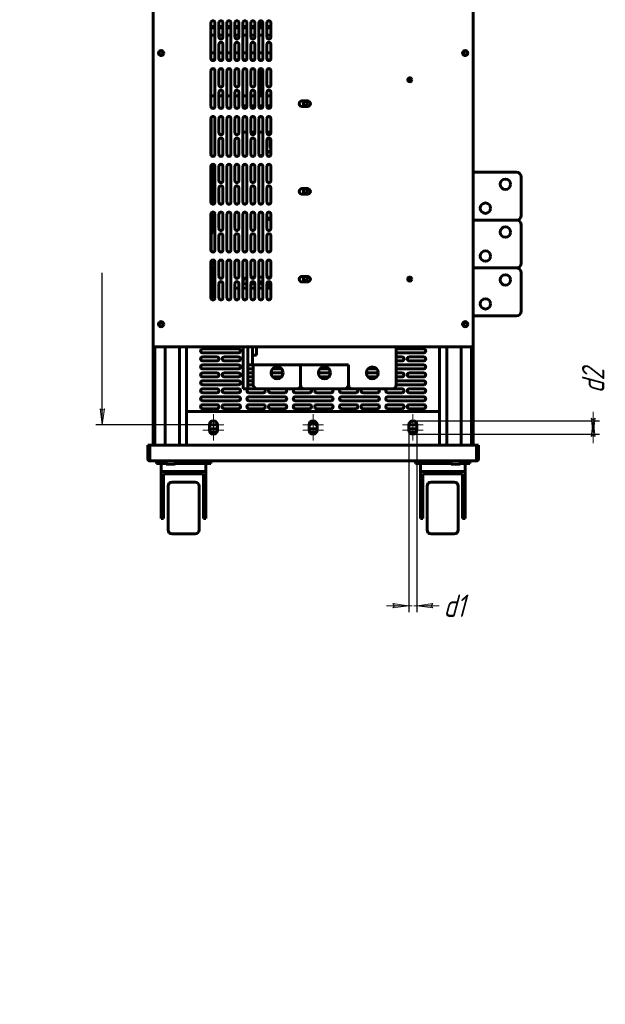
# Model space of a CAD drawing. Header units: millimetres. Extents: x 0 to 841, y 0 to 594.
# Tile 5 of 7: x 466 to 649, y 0 to 309. Entities that reach past the tile are written whole.
import ezdxf

# ---------------------------------------------------------------- set-up
doc = ezdxf.new("R2010")
doc.units = ezdxf.units.MM
for name, pattern in [('K5LT_AXLED', [12, 7.5, -1.5, 1.5, -1.5]), ('K5LT_BASIC', [0]), ('K5LT_THIN', [0])]:
    doc.linetypes.add(name, pattern=pattern)
doc.layers.add('Системный слой', color=7, linetype='Continuous')
doc.styles.add('KDIMTEXTSTYLE', font='GOST_AU.SHX', dxfattribs={"width": 0.96, "oblique": 15, "height": 5})
doc.dimstyles.new('KDIMSTYLE (0.25)', dxfattribs={"dimtxt": 5, "dimasz": 1, "dimexe": 2, "dimexo": 0, "dimgap": 1, "dimtad": 1, "dimlfac": 4, "dimtxsty": 'KDIMTEXTSTYLE', "dimsah": 1, "dimcen": 0, "dimdle": 1, "dimadec": 0, "dimazin": 0, "dimtfac": 0.667, "dimtmove": 0, "dimatfit": 3, "dimfxl": 1, "dimtvp": 1, "dimtolj": 1, "dimtzin": 0, "dimarcsym": 0})

# ---------------------------------------------------------------- blocks, each defined once
blk = doc.blocks.new('U0')
at = {"layer": 'Системный слой', "color": 150, "linetype": 'K5LT_BASIC', "lineweight": 60, "true_color": 0x0080ff}
for p, q in [((534.44, 224.46), (533.19, 224.46)), ((536.94, 224.46), (535.69, 224.46)), ((539.44, 224.46), (538.19, 224.46)), ((541.94, 224.46), (540.69, 224.46)), ((544.44, 224.46), (543.19, 224.46))]:
    blk.add_line(p, q, dxfattribs=at)
blk = doc.blocks.new('U1')
at = {"layer": 'Системный слой', "color": 150, "linetype": 'K5LT_BASIC', "lineweight": 60, "true_color": 0x0080ff}
for p, q in [((535.69, 225.83), (536.94, 225.83)), ((538.19, 225.83), (539.44, 225.83)), ((540.69, 225.83), (541.94, 225.83)), ((543.19, 225.83), (544.17, 225.83))]:
    blk.add_line(p, q, dxfattribs=at)
blk = doc.blocks.new('U2')
at = {"layer": 'Системный слой', "color": 150, "linetype": 'K5LT_BASIC', "lineweight": 60, "true_color": 0x0080ff}
for p, q in [((539.98, 206.08), (539.98, 205.46)), ((539.98, 205.46), (539.98, 203.46))]:
    blk.add_line(p, q, dxfattribs=at)
blk = doc.blocks.new('U3')
at = {"layer": 'Системный слой', "color": 150, "linetype": 'K5LT_BASIC', "lineweight": 60, "true_color": 0x0080ff}
for p, q in [((535.69, 273.43), (536.94, 273.43)), ((538.19, 273.43), (539.44, 273.43)), ((540.69, 273.43), (541.94, 273.43)), ((543.19, 273.43), (544.44, 273.43))]:
    blk.add_line(p, q, dxfattribs=at)
blk = doc.blocks.new('U4')
at = {"layer": 'Системный слой', "color": 150, "linetype": 'K5LT_BASIC', "lineweight": 60, "true_color": 0x0080ff}
for p, q in [((536.94, 281.68), (535.69, 281.68)), ((539.44, 281.68), (538.19, 281.68)), ((541.94, 281.68), (540.69, 281.68)), ((544.44, 281.68), (543.19, 281.68))]:
    blk.add_line(p, q, dxfattribs=at)
blk = doc.blocks.new('U5')
at = {"layer": 'Системный слой', "color": 150, "linetype": 'K5LT_BASIC', "lineweight": 60, "true_color": 0x0080ff}
for p, q in [((526.13, 233.31), (526.13, 232.71)), ((526.13, 232.71), (526.13, 231.71))]:
    blk.add_line(p, q, dxfattribs=at)
blk = doc.blocks.new('U6')
at = {"layer": 'Системный слой', "color": 150, "linetype": 'K5LT_BASIC', "lineweight": 60, "true_color": 0x0080ff}
for p, q in [((525.76, 277.98), (525.76, 266.19)), ((525.76, 262.98), (525.76, 251.19)), ((525.76, 247.98), (525.76, 236.19)), ((525.76, 232.98), (525.76, 221.19))]:
    blk.add_line(p, q, dxfattribs=at)
blk = doc.blocks.new('U7')
at = {"layer": 'Системный слой', "color": 150, "linetype": 'K5LT_BASIC', "lineweight": 60, "true_color": 0x0080ff}
for p, q in [((526.94, 306.58), (525.69, 306.58)), ((529.44, 306.58), (528.19, 306.58)), ((531.94, 306.58), (530.69, 306.58)), ((534.44, 306.58), (533.19, 306.58)), ((536.94, 306.58), (535.69, 306.58)), ((539.44, 306.58), (538.19, 306.58)), ((541.48, 306.58), (540.69, 306.58))]:
    blk.add_line(p, q, dxfattribs=at)
blk = doc.blocks.new('U8')
at = {"layer": 'Системный слой', "color": 150, "linetype": 'K5LT_BASIC', "lineweight": 60, "true_color": 0x0080ff}
for p, q in [((509.87, 169.58), (511.67, 169.58)), ((514.47, 169.58), (524.37, 169.58))]:
    blk.add_line(p, q, dxfattribs=at)
blk = doc.blocks.new('U9')
at = {"layer": 'Системный слой', "color": 150, "linetype": 'K5LT_BASIC', "lineweight": 60, "true_color": 0x0080ff}
for p, q in [((537.57, 199.21), (538.91, 199.21)), ((545.02, 199.21), (547.81, 199.21))]:
    blk.add_line(p, q, dxfattribs=at)
blk = doc.blocks.new('U10')
at = {"layer": 'Системный слой', "color": 150, "linetype": 'K5LT_BASIC', "lineweight": 60, "true_color": 0x0080ff}
for start, end in [(90, 122.7133), (237.2867, 270)]:
    blk.add_arc((537.57, 197.33), 0.625, start, end, dxfattribs=at)
blk = doc.blocks.new('U11')
at = {"layer": 'Системный слой', "color": 150, "linetype": 'K5LT_BASIC', "lineweight": 60, "true_color": 0x0080ff}
for start, end in [(90, 122.7133), (237.2867, 270)]:
    blk.add_arc((537.57, 194.83), 0.625, start, end, dxfattribs=at)
blk = doc.blocks.new('U12')
at = {"layer": 'Системный слой', "color": 150, "linetype": 'K5LT_BASIC', "lineweight": 60, "true_color": 0x0080ff}
for start, end in [(90, 122.7133), (237.2867, 270)]:
    blk.add_arc((537.57, 199.83), 0.625, start, end, dxfattribs=at)
blk = doc.blocks.new('U14')
at = {"layer": 'Системный слой', "color": 150, "linetype": 'K5LT_BASIC', "lineweight": 60, "true_color": 0x0080ff}
for p, q in [((541.94, 266.39), (540.98, 265.93)), ((544.44, 267.59), (543.19, 267))]:
    blk.add_line(p, q, dxfattribs=at)
blk = doc.blocks.new('U15')
at = {"layer": 'Системный слой', "color": 150, "linetype": 'K5LT_BASIC', "lineweight": 60, "true_color": 0x0080ff}
for p, q in [((541.93, 266.32), (541.05, 265.9)), ((544.44, 267.53), (543.19, 266.93))]:
    blk.add_line(p, q, dxfattribs=at)
blk = doc.blocks.new('U16')
at = {"layer": 'Системный слой', "color": 150, "linetype": 'K5LT_BASIC', "lineweight": 60, "true_color": 0x0080ff}
for p, q in [((539.39, 227.96), (538.85, 227.96)), ((541.94, 227.96), (540.69, 227.96)), ((544.39, 227.96), (543.24, 227.96))]:
    blk.add_line(p, q, dxfattribs=at)
blk = doc.blocks.new('U17')
at = {"layer": 'Системный слой', "color": 150, "linetype": 'K5LT_BASIC', "lineweight": 60, "true_color": 0x0080ff}
for p, q in [((535.73, 226.33), (535.73, 225.83)), ((535.73, 206.08), (535.73, 194.46))]:
    blk.add_line(p, q, dxfattribs=at)
blk = doc.blocks.new('U18')
at = {"layer": 'Системный слой', "color": 150, "linetype": 'K5LT_BASIC', "lineweight": 60, "true_color": 0x0080ff}
for p, q in [((539.19, 226.46), (538.85, 226.46)), ((541.94, 226.46), (540.69, 226.46)), ((544.19, 226.46), (543.44, 226.46))]:
    blk.add_line(p, q, dxfattribs=at)
blk = doc.blocks.new('U19')
at = {"layer": 'Системный слой', "color": 150, "linetype": 'K5LT_BASIC', "lineweight": 60, "true_color": 0x0080ff}
for p, q in [((526.94, 284.83), (525.69, 284.83)), ((529.44, 284.83), (528.19, 284.83)), ((531.94, 284.83), (530.69, 284.83)), ((534.44, 284.83), (533.19, 284.83)), ((536.94, 284.83), (535.69, 284.83)), ((539.44, 284.83), (538.19, 284.83)), ((541.48, 284.83), (540.69, 284.83))]:
    blk.add_line(p, q, dxfattribs=at)
blk = doc.blocks.new('U20')
at = {"layer": 'Системный слой', "color": 150, "linetype": 'K5LT_BASIC', "lineweight": 60, "true_color": 0x0080ff}
for p, q in [((541.48, 295.86), (541.48, 296.08)), ((541.48, 284.83), (541.48, 293.31))]:
    blk.add_line(p, q, dxfattribs=at)
blk = doc.blocks.new('U21')
at = {"layer": 'Системный слой', "color": 150, "linetype": 'K5LT_BASIC', "lineweight": 60, "true_color": 0x0080ff}
for p, q in [((591.02, 169.58), (600.92, 169.58)), ((603.72, 169.58), (605.52, 169.58))]:
    blk.add_line(p, q, dxfattribs=at)
blk = doc.blocks.new('U22')
at = {"layer": 'Системный слой', "color": 150, "linetype": 'K5LT_BASIC', "lineweight": 60, "true_color": 0x0080ff}
for p, q in [((526.51, 259.88), (526.51, 250.86)), ((526.51, 248.31), (526.51, 246.38))]:
    blk.add_line(p, q, dxfattribs=at)
blk = doc.blocks.new('U23')
at = {"layer": 'Системный слой', "color": 150, "linetype": 'K5LT_BASIC', "lineweight": 60, "true_color": 0x0080ff}
for p, q in [((525.69, 303.83), (526.94, 303.83)), ((528.19, 303.83), (529.44, 303.83)), ((530.69, 303.83), (531.94, 303.83)), ((533.19, 303.83), (534.44, 303.83)), ((535.69, 303.83), (536.94, 303.83)), ((538.19, 303.83), (539.44, 303.83)), ((540.69, 303.83), (541.94, 303.83)), ((543.19, 303.83), (544.44, 303.83))]:
    blk.add_line(p, q, dxfattribs=at)
blk = doc.blocks.new('U24')
at = {"layer": 'Системный слой', "color": 150, "linetype": 'K5LT_BASIC', "lineweight": 60, "true_color": 0x0080ff}
for p, q in [((525.69, 306.08), (526.94, 306.08)), ((528.19, 306.08), (529.44, 306.08)), ((530.69, 306.08), (531.94, 306.08)), ((533.19, 306.08), (534.44, 306.08)), ((535.69, 306.08), (536.94, 306.08)), ((538.19, 306.08), (539.44, 306.08)), ((540.69, 306.08), (541.94, 306.08)), ((543.19, 306.08), (544.44, 306.08))]:
    blk.add_line(p, q, dxfattribs=at)
blk = doc.blocks.new('U25')
at = {"layer": 'Системный слой', "color": 150, "linetype": 'K5LT_BASIC', "lineweight": 60, "true_color": 0x0080ff}
for p, q in [((525.69, 298.33), (526.94, 298.33)), ((528.19, 298.33), (529.44, 298.33)), ((530.69, 298.33), (531.94, 298.33)), ((533.19, 298.33), (534.44, 298.33)), ((535.69, 298.33), (536.94, 298.33)), ((538.19, 298.33), (539.44, 298.33)), ((540.69, 298.33), (541.94, 298.33)), ((543.19, 298.33), (544.44, 298.33))]:
    blk.add_line(p, q, dxfattribs=at)
blk = doc.blocks.new('U26')
at = {"layer": 'Системный слой', "color": 150, "linetype": 'K5LT_BASIC', "lineweight": 60, "true_color": 0x0080ff}
for p, q in [((525.82, 296.08), (526.82, 296.08)), ((528.32, 296.08), (529.32, 296.08)), ((530.82, 296.08), (531.82, 296.08)), ((533.32, 296.08), (534.32, 296.08)), ((535.82, 296.08), (536.82, 296.08)), ((538.32, 296.08), (539.32, 296.08)), ((540.82, 296.08), (541.82, 296.08)), ((543.32, 296.08), (544.32, 296.08))]:
    blk.add_line(p, q, dxfattribs=at)
blk = doc.blocks.new('U33')
at = {"layer": 'Системный слой', "color": 30, "linetype": 'K5LT_AXLED', "lineweight": 18, "true_color": 0xff8000}
for q in [(588.94, 184.96), (585.69, 181.71), (588.94, 178.46), (592.19, 181.71)]:
    blk.add_line((588.94, 181.71), q, dxfattribs=at)
blk = doc.blocks.new('U34')
at = {"layer": 'Системный слой', "color": 30, "linetype": 'K5LT_AXLED', "lineweight": 18, "true_color": 0xff8000}
for q in [(588.94, 183.21), (585.69, 179.96), (588.94, 176.71), (592.19, 179.96)]:
    blk.add_line((588.94, 179.96), q, dxfattribs=at)
blk = doc.blocks.new('U35')
at = {"layer": 'Системный слой', "color": 30, "linetype": 'K5LT_AXLED', "lineweight": 18, "true_color": 0xff8000}
for q in [(557.69, 184.96), (554.44, 181.71), (557.69, 178.46), (560.94, 181.71)]:
    blk.add_line((557.69, 181.71), q, dxfattribs=at)
blk = doc.blocks.new('U36')
at = {"layer": 'Системный слой', "color": 30, "linetype": 'K5LT_AXLED', "lineweight": 18, "true_color": 0xff8000}
for q in [(557.69, 183.21), (554.44, 179.96), (557.69, 176.71), (560.94, 179.96)]:
    blk.add_line((557.69, 179.96), q, dxfattribs=at)
blk = doc.blocks.new('U37')
at = {"layer": 'Системный слой', "color": 30, "linetype": 'K5LT_AXLED', "lineweight": 18, "true_color": 0xff8000}
for q in [(526.44, 184.96), (523.19, 181.71), (526.44, 178.46), (529.69, 181.71)]:
    blk.add_line((526.44, 181.71), q, dxfattribs=at)
blk = doc.blocks.new('U38')
at = {"layer": 'Системный слой', "color": 30, "linetype": 'K5LT_AXLED', "lineweight": 18, "true_color": 0xff8000}
for q in [(526.44, 183.21), (523.19, 179.96), (526.44, 176.71), (529.69, 179.96)]:
    blk.add_line((526.44, 179.96), q, dxfattribs=at)
blk = doc.blocks.new('KDIMARROW_01')
at = {"layer": 'Системный слой'}
blk.add_hatch(color=0, dxfattribs=at).paths.add_polyline_path([(-5, -0.66), (0, 0), (-5, 0.66), (-4.5, 0)])
at = {"layer": 'Системный слой', "color": 0, "linetype": 'K5LT_THIN', "lineweight": 18}
for p, q in [((-4.5, 0), (-5, 0.66)), ((-5, 0.66), (0, 0)), ((0, 0), (-5, -0.66)), ((-5, -0.66), (-4.5, 0)), ((0, 0), (-1, 0))]:
    blk.add_line(p, q, dxfattribs=at)
blk = doc.blocks.new('KDIMARROW_02')
at = {"layer": 'Системный слой'}
blk.add_hatch(color=0, dxfattribs=at).paths.add_polyline_path([(4.5, 0), (5, 0.66), (0, 0), (5, -0.66)])
at = {"layer": 'Системный слой', "color": 0, "linetype": 'K5LT_THIN', "lineweight": 18}
for p, q in [((0, 0), (-1, 0)), ((5, 0.66), (0, 0)), ((0, 0), (5, -0.66)), ((0, 0), (7, 0)), ((4.5, 0), (5, 0.66)), ((5, -0.66), (4.5, 0))]:
    blk.add_line(p, q, dxfattribs=at)

msp = doc.modelspace()

# ---------------------------------------------------------------- linework, layer by layer
at = {"layer": 'Системный слой', "color": 150, "linetype": 'K5LT_BASIC', "lineweight": 60, "true_color": 0x0080ff}
for p, q in [((507.5676, 206.0847), (507.5676, 496.7097)), ((607.8176, 206.0847), (607.8176, 496.7097)), ((525.6926, 307.7097), (525.6926, 296.4597)), ((526.9426, 296.4597), (526.9426, 307.7097)), ((528.1926, 307.7097), (528.1926, 303.2097)), ((529.4426, 303.2097), (529.4426, 307.7097)), ((530.6926, 307.7097), (530.6926, 296.4597)), ((531.9426, 296.4597), (531.9426, 307.7097)), ((533.1926, 307.7097), (533.1926, 303.2097)), ((534.4426, 303.2097), (534.4426, 307.7097)), ((535.6926, 307.7097), (535.6926, 296.4597)), ((536.9426, 296.4597), (536.9426, 307.7097)), ((538.1926, 307.7097), (538.1926, 303.2097)), ((539.4426, 303.2097), (539.4426, 307.7097)), ((540.6926, 307.7097), (540.6926, 296.4597)), ((541.4845, 306.5847), (541.4845, 308.312)), ((541.9426, 296.4597), (541.9426, 307.7097)), ((543.1926, 307.7097), (543.1926, 303.2097)), ((544.4426, 306.5847), (543.1926, 306.5847)), ((544.4426, 303.2097), (544.4426, 307.7097)), ((528.1926, 300.9597), (528.1926, 296.4597)), ((529.4426, 296.4597), (529.4426, 300.9597)), ((533.1926, 300.9597), (533.1926, 296.4597)), ((534.4426, 296.4597), (534.4426, 300.9597)), ((538.1926, 300.9597), (538.1926, 296.4597)), ((539.4426, 296.4597), (539.4426, 300.9597)), ((543.1926, 300.9597), (543.1926, 296.4597)), ((544.4426, 296.4597), (544.4426, 300.9597)), ((525.6926, 292.7097), (525.6926, 281.4597)), ((526.9426, 281.4597), (526.9426, 292.7097)), ((528.1926, 292.7097), (528.1926, 288.2097)), ((529.4426, 288.2097), (529.4426, 292.7097)), ((530.6926, 292.7097), (530.6926, 281.4597)), ((531.9426, 281.4597), (531.9426, 292.7097)), ((533.1926, 292.7097), (533.1926, 288.2097)), ((534.4426, 288.2097), (534.4426, 292.7097)), ((535.6926, 292.7097), (535.6926, 281.4597)), ((536.9426, 281.4597), (536.9426, 292.7097)), ((538.1926, 292.7097), (538.1926, 288.2097)), ((539.4426, 288.2097), (539.4426, 292.7097)), ((540.6926, 292.7097), (540.6926, 281.4597)), ((541.9426, 281.4597), (541.9426, 292.7097)), ((543.1926, 292.7097), (543.1926, 288.2097)), ((544.4426, 288.2097), (544.4426, 292.7097)), ((528.1926, 285.9597), (528.1926, 281.4597)), ((529.4426, 281.4597), (529.4426, 285.9597)), ((533.1926, 285.9597), (533.1926, 281.4597)), ((534.4426, 281.4597), (534.4426, 285.9597)), ((538.1926, 285.9597), (538.1926, 281.4597)), ((539.4426, 281.4597), (539.4426, 285.9597)), ((543.1926, 285.9597), (543.1926, 281.4597)), ((544.4426, 284.8347), (543.1926, 284.8347)), ((544.4426, 281.4597), (544.4426, 285.9597)), ((555.9426, 283.2097), (554.1926, 283.2097)), ((554.1926, 281.4597), (555.9426, 281.4597)), ((525.6926, 277.7097), (525.6926, 266.4597)), ((526.9426, 266.4597), (526.9426, 277.7097)), ((528.1926, 277.7097), (528.1926, 273.2097)), ((529.4426, 273.2097), (529.4426, 277.7097)), ((530.6926, 277.7097), (530.6926, 266.4597)), ((531.9426, 266.4597), (531.9426, 277.7097)), ((533.1926, 277.7097), (533.1926, 273.2097)), ((534.4426, 273.2097), (534.4426, 277.7097)), ((535.6926, 277.7097), (535.6926, 266.4597)), ((536.9426, 266.4597), (536.9426, 277.7097)), ((538.1926, 277.7097), (538.1926, 273.2097)), ((539.4426, 273.2097), (539.4426, 277.7097)), ((540.6926, 277.7097), (540.6926, 266.4597)), ((541.9426, 266.4597), (541.9426, 277.7097)), ((543.1926, 277.7097), (543.1926, 273.2097)), ((544.4426, 273.2097), (544.4426, 277.7097)), ((528.1926, 270.9597), (528.1926, 266.4597)), ((529.4426, 266.4597), (529.4426, 270.9597)), ((533.1926, 270.9597), (533.1926, 266.4597)), ((534.4426, 266.4597), (534.4426, 270.9597)), ((538.1926, 270.9597), (538.1926, 266.4597)), ((539.4426, 266.4597), (539.4426, 270.9597)), ((543.1926, 270.9597), (543.1926, 266.4597)), ((544.2298, 271.4295), (544.2298, 268.6747)), ((544.4426, 266.4597), (544.4426, 270.9597)), ((525.6926, 262.7097), (525.6926, 251.4597)), ((526.5053, 263.3059), (526.5053, 259.882)), ((526.9426, 251.4597), (526.9426, 262.7097)), ((528.1926, 262.7097), (528.1926, 258.2097)), ((529.4426, 258.2097), (529.4426, 262.7097)), ((530.6926, 262.7097), (530.6926, 251.4597)), ((531.9426, 251.4597), (531.9426, 262.7097)), ((533.1926, 262.7097), (533.1926, 258.2097)), ((534.4426, 258.2097), (534.4426, 262.7097)), ((535.6926, 262.7097), (535.6926, 251.4597)), ((536.9426, 251.4597), (536.9426, 262.7097)), ((538.1926, 262.7097), (538.1926, 258.2097)), ((539.4426, 258.2097), (539.4426, 262.7097)), ((540.6926, 262.7097), (540.6926, 251.4597)), ((541.9426, 251.4597), (541.9426, 262.7097)), ((543.1926, 262.7097), (543.1926, 258.2097)), ((544.4426, 258.2097), (544.4426, 262.7097)), ((607.8176, 260.8347), (621.3926, 260.8347)), ((622.8926, 259.3347), (622.8926, 247.3347)), ((528.1926, 255.9597), (528.1926, 251.4597)), ((529.4426, 251.4597), (529.4426, 255.9597)), ((533.1926, 255.9597), (533.1926, 251.4597)), ((534.4426, 251.4597), (534.4426, 255.9597)), ((538.1926, 255.9597), (538.1926, 251.4597)), ((539.4426, 251.4597), (539.4426, 255.9597)), ((543.1926, 255.9597), (543.1926, 251.4597)), ((544.4426, 251.4597), (544.4426, 255.9597)), ((555.9426, 255.7097), (554.1926, 255.7097)), ((554.1926, 253.9597), (555.9426, 253.9597)), ((525.6926, 247.7097), (525.6926, 236.4597)), ((526.9426, 236.4597), (526.9426, 247.7097)), ((528.1926, 247.7097), (528.1926, 243.2097)), ((529.4426, 243.2097), (529.4426, 247.7097)), ((530.6926, 247.7097), (530.6926, 236.4597)), ((531.9426, 236.4597), (531.9426, 247.7097)), ((533.1926, 247.7097), (533.1926, 243.2097)), ((534.4426, 243.2097), (534.4426, 247.7097)), ((535.6926, 247.7097), (535.6926, 236.4597)), ((536.9426, 236.4597), (536.9426, 247.7097)), ((538.1926, 247.7097), (538.1926, 243.2097)), ((539.4426, 243.2097), (539.4426, 247.7097)), ((540.6926, 247.7097), (540.6926, 236.4597)), ((541.9426, 236.4597), (541.9426, 247.7097)), ((543.1926, 247.7097), (543.1926, 243.2097)), ((544.4426, 243.2097), (544.4426, 247.7097)), ((526.5053, 246.382), (526.5053, 242.132)), ((544.1048, 245.5876), (544.1048, 246.8376)), ((544.4426, 246.8376), (544.1048, 246.8376)), ((544.4426, 245.5876), (544.1048, 245.5876)), ((621.3926, 245.8347), (607.8176, 245.8347)), ((622.8926, 244.3347), (622.8926, 232.3347)), ((525.7553, 241.882), (526.2553, 241.882)), ((528.1926, 240.9597), (528.1926, 236.4597)), ((529.4426, 236.4597), (529.4426, 240.9597)), ((533.1926, 240.9597), (533.1926, 236.4597)), ((534.4426, 236.4597), (534.4426, 240.9597)), ((538.1926, 240.9597), (538.1926, 236.4597)), ((539.4426, 236.4597), (539.4426, 240.9597)), ((543.1926, 240.9597), (543.1926, 236.4597)), ((544.4426, 236.4597), (544.4426, 240.9597)), ((525.6926, 232.7097), (525.6926, 221.4597)), ((526.1303, 231.7097), (525.7553, 231.7097)), ((526.9426, 221.4597), (526.9426, 232.7097)), ((528.1926, 232.7097), (528.1926, 228.2097)), ((529.4426, 228.2097), (529.4426, 232.7097)), ((530.6926, 232.7097), (530.6926, 221.4597)), ((531.9426, 221.4597), (531.9426, 232.7097)), ((533.1926, 232.7097), (533.1926, 228.2097)), ((534.4426, 228.2097), (534.4426, 232.7097)), ((535.6926, 232.7097), (535.6926, 221.4597)), ((536.9426, 221.4597), (536.9426, 232.7097)), ((538.1926, 232.7097), (538.1926, 228.2097)), ((539.4426, 228.2097), (539.4426, 232.7097)), ((540.6926, 232.7097), (540.6926, 221.4597)), ((541.9426, 221.4597), (541.9426, 232.7097)), ((543.1926, 232.7097), (543.1926, 228.2097)), ((544.4426, 228.2097), (544.4426, 232.7097)), ((526.0053, 231.2097), (525.7553, 231.2097)), ((526.2553, 230.9597), (526.2553, 221.2097)), ((621.3926, 230.8347), (607.8176, 230.8347)), ((622.8926, 229.3347), (622.8926, 217.3347)), ((528.1926, 225.9597), (528.1926, 221.4597)), ((529.4426, 221.4597), (529.4426, 225.9597)), ((533.1926, 225.9597), (533.1926, 221.4597)), ((534.4426, 221.4597), (534.4426, 225.9597)), ((538.1926, 225.9597), (538.1926, 221.4597)), ((538.2448, 227.9597), (538.8548, 227.9597)), ((538.8548, 226.4597), (538.4426, 226.4597)), ((539.4426, 221.4597), (539.4426, 225.9597)), ((543.1926, 225.9597), (543.1926, 221.4597)), ((543.9173, 226.4597), (543.9173, 225.8347)), ((544.1673, 225.8347), (544.1673, 226.4597)), ((544.1673, 225.8347), (544.1673, 224.4597)), ((544.4426, 221.4597), (544.4426, 225.9597)), ((555.9426, 228.2097), (554.1926, 228.2097)), ((554.1926, 226.4597), (555.9426, 226.4597)), ((526.0053, 220.9597), (525.9426, 220.9597)), ((621.3926, 215.8347), (607.8176, 215.8347)), ((508.0676, 206.0847), (507.5676, 206.0847)), ((507.5676, 206.0847), (507.5676, 175.3347)), ((507.9426, 206.0847), (507.9426, 196.5847)), ((508.0676, 206.0847), (607.3176, 206.0847)), ((508.0676, 206.0847), (508.0676, 175.3347)), ((511.3176, 206.0847), (511.3176, 175.3347)), ((515.8176, 206.0847), (515.8176, 175.3347)), ((518.0676, 206.0847), (518.0676, 175.3347)), ((534.3176, 205.4597), (523.0676, 205.4597)), ((523.0676, 204.2097), (534.3176, 204.2097)), ((537.2298, 206.0847), (537.2298, 201.7097)), ((537.2298, 194.4597), (537.2298, 206.0847)), ((538.7298, 206.0847), (538.7298, 201.7097)), ((583.7298, 206.0847), (583.7298, 194.2097)), ((592.3176, 205.4597), (583.7298, 205.4597)), ((583.7298, 204.2097), (592.3176, 204.2097)), ((597.3176, 206.0847), (597.3176, 175.3347)), ((599.5676, 206.0847), (599.5676, 175.3347)), ((604.0676, 206.0847), (604.0676, 175.3347)), ((607.8176, 206.0847), (607.3176, 206.0847)), ((607.3176, 206.0847), (607.3176, 175.3347)), ((607.4426, 196.5847), (607.4426, 206.0847)), ((607.8176, 175.3347), (607.8176, 206.0847)), ((527.5676, 202.9597), (523.0676, 202.9597)), ((523.0676, 201.7097), (527.5676, 201.7097)), ((534.3176, 202.9597), (529.8176, 202.9597)), ((529.8176, 201.7097), (534.3176, 201.7097)), ((539.9798, 203.4597), (538.7298, 203.4597)), ((538.7298, 201.7097), (538.7298, 200.4597)), ((585.5676, 202.9597), (583.7298, 202.9597)), ((583.7298, 201.7097), (585.5676, 201.7097)), ((592.3176, 202.9597), (587.8176, 202.9597)), ((587.8176, 201.7097), (592.3176, 201.7097)), ((534.3176, 200.4597), (523.0676, 200.4597)), ((523.0676, 199.2097), (534.3176, 199.2097)), ((527.5676, 197.9597), (523.0676, 197.9597)), ((534.3176, 197.9597), (529.8176, 197.9597)), ((538.7298, 200.4597), (537.2298, 200.4597)), ((538.914, 197.9597), (537.5676, 197.9597)), ((538.7298, 200.4597), (538.914, 200.4597)), ((568.7298, 200.4597), (538.914, 200.4597)), ((538.914, 194.2097), (538.914, 200.4597)), ((548.2882, 197.9597), (544.5382, 197.9597)), ((553.7298, 194.2097), (553.7298, 200.4597)), ((563.1048, 197.9597), (559.3548, 197.9597)), ((559.8323, 199.2097), (562.6274, 199.2097)), ((568.7298, 194.2097), (568.7298, 200.4597)), ((577.8176, 197.9597), (574.3548, 197.9597)), ((574.8323, 199.2097), (577.6274, 199.2097)), ((592.3176, 200.4597), (583.7298, 200.4597)), ((583.7298, 199.2097), (592.3176, 199.2097)), ((585.5676, 197.9597), (583.7298, 197.9597)), ((592.3176, 197.9597), (587.8176, 197.9597)), ((507.9426, 195.3347), (507.9426, 196.5847)), ((507.9426, 196.5847), (508.0676, 196.5847)), ((507.9426, 175.5115), (507.9426, 195.3347)), ((523.0676, 196.7097), (527.5676, 196.7097)), ((534.3176, 195.4597), (523.0676, 195.4597)), ((529.8176, 196.7097), (534.3176, 196.7097)), ((537.5676, 196.7097), (538.914, 196.7097)), ((538.914, 195.4597), (537.5676, 195.4597)), ((545.0156, 196.7097), (547.8107, 196.7097)), ((559.8323, 196.7097), (562.6274, 196.7097)), ((574.8323, 196.7097), (577.6274, 196.7097)), ((583.7298, 196.7097), (585.5676, 196.7097)), ((592.3176, 195.4597), (583.7298, 195.4597)), ((587.8176, 196.7097), (592.3176, 196.7097)), ((607.3176, 196.5847), (607.4426, 196.5847)), ((607.4426, 196.5847), (607.4426, 195.3347)), ((607.4426, 195.3347), (607.4426, 175.6365)), ((523.0676, 194.2097), (534.3176, 194.2097)), ((527.5676, 192.9597), (523.0676, 192.9597)), ((523.0676, 191.7097), (527.5676, 191.7097)), ((534.3176, 192.9597), (529.8176, 192.9597)), ((529.8176, 191.7097), (534.3176, 191.7097)), ((535.7298, 192.9597), (535.7298, 194.4597)), ((537.2298, 192.9597), (535.7298, 192.9597)), ((537.2298, 194.4597), (537.2298, 192.9597)), ((537.5676, 194.2097), (538.914, 194.2097)), ((540.164, 192.9597), (537.5676, 192.9597)), ((537.5676, 191.7097), (542.0676, 191.7097)), ((552.6623, 192.9597), (540.164, 192.9597)), ((544.3176, 191.7097), (548.8176, 191.7097)), ((552.0676, 191.7097), (556.5676, 191.7097)), ((554.9798, 192.9597), (552.6623, 192.9597)), ((567.4798, 192.9597), (554.9798, 192.9597)), ((558.8176, 191.7097), (563.3176, 191.7097)), ((566.5676, 191.7097), (571.0676, 191.7097)), ((569.9798, 192.9597), (567.4798, 192.9597)), ((582.4798, 192.9597), (569.9798, 192.9597)), ((573.3176, 191.7097), (577.8176, 191.7097)), ((581.0676, 191.7097), (585.5676, 191.7097)), ((585.5676, 192.9597), (582.4798, 192.9597)), ((583.7298, 194.2097), (592.3176, 194.2097)), ((592.3176, 192.9597), (587.8176, 192.9597)), ((587.8176, 191.7097), (592.3176, 191.7097)), ((534.3176, 190.4597), (523.0676, 190.4597)), ((523.0676, 189.2097), (534.3176, 189.2097)), ((548.8176, 190.4597), (537.5676, 190.4597)), ((537.5676, 189.2097), (548.8176, 189.2097)), ((563.3176, 190.4597), (552.0676, 190.4597)), ((552.0676, 189.2097), (563.3176, 189.2097)), ((577.8176, 190.4597), (566.5676, 190.4597)), ((566.5676, 189.2097), (577.8176, 189.2097)), ((592.3176, 190.4597), (581.0676, 190.4597)), ((581.0676, 189.2097), (592.3176, 189.2097)), ((518.0676, 185.8347), (518.0676, 175.3347)), ((518.0676, 185.8347), (519.1926, 185.8347)), ((519.1926, 185.8347), (596.1926, 185.8347)), ((527.5676, 187.9597), (523.0676, 187.9597)), ((523.0676, 186.7097), (527.5676, 186.7097)), ((534.3176, 187.9597), (529.8176, 187.9597)), ((529.8176, 186.7097), (534.3176, 186.7097)), ((542.0676, 187.9597), (537.5676, 187.9597)), ((537.5676, 186.7097), (542.0676, 186.7097)), ((548.8176, 187.9597), (544.3176, 187.9597)), ((544.3176, 186.7097), (548.8176, 186.7097)), ((556.5676, 187.9597), (552.0676, 187.9597)), ((552.0676, 186.7097), (556.5676, 186.7097)), ((563.3176, 187.9597), (558.8176, 187.9597)), ((558.8176, 186.7097), (563.3176, 186.7097)), ((571.0676, 187.9597), (566.5676, 187.9597)), ((566.5676, 186.7097), (571.0676, 186.7097)), ((577.8176, 187.9597), (573.3176, 187.9597)), ((573.3176, 186.7097), (577.8176, 186.7097)), ((585.5676, 187.9597), (581.0676, 187.9597)), ((581.0676, 186.7097), (585.5676, 186.7097)), ((592.3176, 187.9597), (587.8176, 187.9597)), ((587.8176, 186.7097), (592.3176, 186.7097)), ((596.1926, 185.8347), (597.3176, 185.8347)), ((597.3176, 175.3347), (597.3176, 185.8347)), ((525.1926, 181.7097), (527.5676, 181.7097)), ((525.1926, 179.9597), (525.1926, 181.7097)), ((527.6926, 180.4597), (525.1926, 180.4597)), ((525.4426, 179.2097), (527.4426, 179.2097)), ((527.6926, 181.7097), (527.6926, 179.9597)), ((556.4426, 181.7097), (556.5676, 181.7097)), ((556.4426, 179.9597), (556.4426, 181.7097)), ((558.9426, 180.4597), (556.4426, 180.4597)), ((556.6926, 179.2097), (558.6926, 179.2097)), ((558.8176, 181.7097), (558.9426, 181.7097)), ((558.9426, 181.7097), (558.9426, 179.9597)), ((587.6926, 179.9597), (587.6926, 181.7097)), ((590.1926, 180.4597), (587.6926, 180.4597)), ((587.8176, 181.7097), (590.1926, 181.7097)), ((587.9426, 179.2097), (589.9426, 179.2097)), ((590.1926, 181.7097), (590.1926, 179.9597)), ((505.9426, 175.3347), (506.4426, 175.3347)), ((505.9426, 175.3347), (505.9426, 170.9597)), ((506.4426, 170.9597), (506.4426, 175.3347)), ((608.8542, 175.3347), (506.531, 175.3347)), ((506.531, 175.3347), (506.531, 170.9597)), ((507.9426, 175.5115), (507.9426, 175.3347)), ((508.0676, 175.5115), (507.9426, 175.5115)), ((607.4426, 175.6365), (607.3176, 175.6365)), ((607.3176, 175.4597), (607.4426, 175.4597)), ((607.4426, 175.4597), (607.4426, 175.6365)), ((607.4426, 175.4597), (607.4426, 175.3347)), ((608.8542, 175.3347), (608.8542, 170.9597)), ((608.9426, 170.9597), (608.9426, 175.3347)), ((609.4426, 175.3347), (608.9426, 175.3347)), ((609.4426, 175.3347), (609.4426, 170.9597)), ((505.9426, 170.9597), (506.4426, 170.9597)), ((608.8176, 170.3347), (506.5676, 170.3347)), ((508.6176, 169.5847), (508.6176, 170.3347)), ((511.6676, 169.3347), (511.6676, 170.3347)), ((514.4676, 169.3347), (514.4676, 170.3347)), ((525.6176, 170.3347), (525.6176, 169.5847)), ((589.7676, 169.5847), (589.7676, 170.3347)), ((600.9176, 169.3347), (600.9176, 170.3347)), ((603.7176, 169.3347), (603.7176, 170.3347)), ((606.7676, 170.3347), (606.7676, 169.5847)), ((609.4426, 170.9597), (608.9426, 170.9597)), ((509.8676, 169.5847), (508.6176, 169.5847)), ((510.1176, 167.0847), (510.1176, 169.5847)), ((510.1176, 167.0847), (517.1176, 167.0847)), ((510.1176, 154.7588), (510.1176, 167.0847)), ((514.4676, 169.3347), (511.6676, 169.3347)), ((517.1176, 167.0847), (524.1176, 167.0847)), ((524.1176, 167.0847), (524.1176, 169.5847)), ((524.1176, 167.0847), (524.1176, 154.7588)), ((525.6176, 169.5847), (524.3676, 169.5847)), ((591.0176, 169.5847), (589.7676, 169.5847)), ((591.2676, 167.0847), (591.2676, 169.5847)), ((591.2676, 167.0847), (598.2676, 167.0847)), ((591.2676, 154.7588), (591.2676, 167.0847)), ((598.2676, 167.0847), (605.2676, 167.0847)), ((603.7176, 169.3347), (600.9176, 169.3347)), ((605.2676, 167.0847), (605.2676, 169.5847)), ((605.2676, 167.0847), (605.2676, 154.7588)), ((606.7676, 169.5847), (605.5176, 169.5847)), ((523.3676, 166.3347), (510.8676, 166.3347)), ((510.8676, 166.3347), (510.8676, 154.7588)), ((520.7426, 163.7097), (513.4926, 163.7097)), ((523.3676, 154.7588), (523.3676, 166.3347)), ((604.5176, 166.3347), (592.0176, 166.3347)), ((592.0176, 166.3347), (592.0176, 154.7588)), ((601.8926, 163.7097), (594.6426, 163.7097)), ((604.5176, 154.7588), (604.5176, 166.3347)), ((512.2426, 148.7097), (512.2426, 162.4597)), ((521.9926, 162.4597), (521.9926, 148.7097)), ((593.3926, 148.7097), (593.3926, 162.4597)), ((603.1426, 162.4597), (603.1426, 148.7097)), ((510.1176, 152.2588), (510.1176, 154.7588)), ((510.8676, 154.7588), (510.8676, 152.2588)), ((523.3676, 152.2588), (523.3676, 154.7588)), ((524.1176, 154.7588), (524.1176, 152.2588)), ((591.2676, 152.2588), (591.2676, 154.7588)), ((592.0176, 154.7588), (592.0176, 152.2588)), ((604.5176, 152.2588), (604.5176, 154.7588)), ((605.2676, 154.7588), (605.2676, 152.2588)), ((510.8676, 152.2588), (510.1176, 152.2588)), ((524.1176, 152.2588), (523.3676, 152.2588)), ((592.0176, 152.2588), (591.2676, 152.2588)), ((605.2676, 152.2588), (604.5176, 152.2588)), ((520.7426, 147.4597), (513.4926, 147.4597)), ((601.8926, 147.4597), (594.6426, 147.4597))]:
    msp.add_line(p, q, dxfattribs=at)
for centre, radius in [((510.0676, 298.2097), 0.8125), ((510.0676, 298.2097), 0.625), ((605.3176, 298.2097), 0.8125), ((605.3176, 298.2097), 0.625), ((587.9705, 289.8347), 0.625), ((587.9426, 289.8347), 0.5), ((555.2298, 282.4597), 0.625), ((617.8926, 257.0847), 1.625), ((555.2298, 254.9597), 0.625), ((611.6426, 249.5847), 1.625), ((617.8926, 242.0847), 1.625), ((611.6426, 234.5847), 1.625), ((617.8926, 227.0847), 1.625), ((555.2298, 227.4597), 0.625), ((587.9426, 227.3347), 0.625), ((587.9426, 227.3347), 0.5), ((611.6426, 219.5847), 1.625), ((510.0676, 213.2097), 0.8125), ((510.0676, 213.2097), 0.625), ((605.3176, 213.2097), 0.8125), ((605.3176, 213.2097), 0.625), ((546.4132, 197.9597), 1.875), ((561.2298, 197.9597), 1.875), ((576.2298, 197.9597), 1.875)]:
    msp.add_circle(centre, radius, dxfattribs=at)
for centre, radius, start, end in [((526.3176, 307.7097), 0.625, 0, 180), ((528.8176, 307.7097), 0.625, 0, 180), ((531.3176, 307.7097), 0.625, 0, 180), ((533.8176, 307.7097), 0.625, 0, 180), ((536.3176, 307.7097), 0.625, 0, 180), ((538.8176, 307.7097), 0.625, 0, 180), ((541.3176, 307.7097), 0.625, 0, 180), ((542.076, 305.6326), 1.121, 96.836038, 121.851876), ((543.8176, 307.7097), 0.625, 0, 180), ((528.8176, 303.2097), 0.625, 180, 0), ((533.8176, 303.2097), 0.625, 180, 0), ((538.8176, 303.2097), 0.625, 180, 0), ((543.8176, 303.2097), 0.625, 180, 0), ((528.8176, 300.9597), 0.625, 0, 180), ((533.8176, 300.9597), 0.625, 0, 180), ((538.8176, 300.9597), 0.625, 0, 180), ((543.8176, 300.9597), 0.625, 0, 180), ((526.3176, 296.4597), 0.625, 180, 0), ((528.8176, 296.4597), 0.625, 180, 0), ((531.3176, 296.4597), 0.625, 180, 0), ((533.8176, 296.4597), 0.625, 180, 0), ((536.3176, 296.4597), 0.625, 180, 0), ((538.8176, 296.4597), 0.625, 180, 0), ((541.3176, 296.4597), 0.625, 180, 0), ((543.8176, 296.4597), 0.625, 180, 0), ((526.3176, 292.7097), 0.625, 0, 180), ((528.8176, 292.7097), 0.625, 0, 180), ((531.3176, 292.7097), 0.625, 0, 180), ((533.8176, 292.7097), 0.625, 0, 180), ((536.3176, 292.7097), 0.625, 0, 180), ((538.8176, 292.7097), 0.625, 0, 180), ((541.3176, 292.7097), 0.625, 0, 180), ((543.8176, 292.7097), 0.625, 0, 180), ((528.8176, 288.2097), 0.625, 180, 0), ((533.8176, 288.2097), 0.625, 180, 0), ((538.8176, 288.2097), 0.625, 180, 0), ((543.8176, 288.2097), 0.625, 180, 0), ((528.8176, 285.9597), 0.625, 0, 180), ((533.8176, 285.9597), 0.625, 0, 180), ((538.8176, 285.9597), 0.625, 0, 180), ((542.076, 283.8826), 1.121, 96.836038, 121.851876), ((543.8176, 285.9597), 0.625, 0, 180), ((526.3176, 281.4597), 0.625, 180, 0), ((528.8176, 281.4597), 0.625, 180, 0), ((531.3176, 281.4597), 0.625, 180, 0), ((533.8176, 281.4597), 0.625, 180, 0), ((536.3176, 281.4597), 0.625, 180, 0), ((538.8176, 281.4597), 0.625, 180, 0), ((541.3176, 281.4597), 0.625, 180, 0), ((543.8176, 281.4597), 0.625, 180, 0), ((554.1926, 282.3347), 0.875, 90, 270), ((555.9426, 282.3347), 0.875, 270, 90), ((526.3176, 277.7097), 0.625, 0, 180), ((528.8176, 277.7097), 0.625, 0, 180), ((531.3176, 277.7097), 0.625, 0, 180), ((533.8176, 277.7097), 0.625, 0, 180), ((536.3176, 277.7097), 0.625, 0, 180), ((538.8176, 277.7097), 0.625, 0, 180), ((541.3176, 277.7097), 0.625, 0, 180), ((543.8176, 277.7097), 0.625, 0, 180), ((528.8176, 273.2097), 0.625, 180, 0), ((533.8176, 273.2097), 0.625, 180, 0), ((538.8176, 273.2097), 0.625, 180, 0), ((543.8176, 273.2097), 0.625, 180, 0), ((544.4798, 272.6747), 0.25, 119.784886, 162.347784), ((528.8176, 270.9597), 0.625, 0, 180), ((533.8176, 270.9597), 0.625, 0, 180), ((538.8176, 270.9597), 0.625, 0, 180), ((543.8176, 270.9597), 0.625, 0, 180), ((544.4798, 268.6747), 0.25, 180, 261.436142), ((526.3176, 266.4597), 0.625, 180, 0), ((528.8176, 266.4597), 0.625, 180, 0), ((531.3176, 266.4597), 0.625, 180, 0), ((533.8176, 266.4597), 0.625, 180, 0), ((536.3176, 266.4597), 0.625, 180, 0), ((538.8176, 266.4597), 0.625, 180, 0), ((541.3176, 266.4597), 0.625, 180, 0), ((543.8176, 266.4597), 0.625, 180, 0), ((526.3176, 262.7097), 0.625, 0, 180), ((528.8176, 262.7097), 0.625, 0, 180), ((531.3176, 262.7097), 0.625, 0, 180), ((533.8176, 262.7097), 0.625, 0, 180), ((536.3176, 262.7097), 0.625, 0, 180), ((538.8176, 262.7097), 0.625, 0, 180), ((541.3176, 262.7097), 0.625, 0, 180), ((543.8176, 262.7097), 0.625, 0, 180), ((621.3926, 259.3347), 1.5, 0, 90), ((528.8176, 258.2097), 0.625, 180, 0), ((528.8176, 255.9597), 0.625, 0, 180), ((533.8176, 258.2097), 0.625, 180, 0), ((533.8176, 255.9597), 0.625, 0, 180), ((538.8176, 258.2097), 0.625, 180, 0), ((538.8176, 255.9597), 0.625, 0, 180), ((543.8176, 258.2097), 0.625, 180, 0), ((543.8176, 255.9597), 0.625, 0, 180), ((554.1926, 254.8347), 0.875, 90, 270), ((555.9426, 254.8347), 0.875, 270, 90), ((526.3176, 251.4597), 0.625, 180, 0), ((528.8176, 251.4597), 0.625, 180, 0), ((531.3176, 251.4597), 0.625, 180, 0), ((533.8176, 251.4597), 0.625, 180, 0), ((536.3176, 251.4597), 0.625, 180, 0), ((538.8176, 251.4597), 0.625, 180, 0), ((541.3176, 251.4597), 0.625, 180, 0), ((543.8176, 251.4597), 0.625, 180, 0), ((526.3176, 247.7097), 0.625, 0, 180), ((528.8176, 247.7097), 0.625, 0, 180), ((531.3176, 247.7097), 0.625, 0, 180), ((533.8176, 247.7097), 0.625, 0, 180), ((536.3176, 247.7097), 0.625, 0, 180), ((538.8176, 247.7097), 0.625, 0, 180), ((541.3176, 247.7097), 0.625, 0, 180), ((543.8176, 247.7097), 0.625, 0, 180), ((621.3926, 247.3347), 1.5, 270, 0), ((621.3926, 244.3347), 1.5, 0, 90), ((526.2553, 242.132), 0.25, 270, 0), ((528.8176, 243.2097), 0.625, 180, 0), ((528.8176, 240.9597), 0.625, 0, 180), ((533.8176, 243.2097), 0.625, 180, 0), ((533.8176, 240.9597), 0.625, 0, 180), ((538.8176, 243.2097), 0.625, 180, 0), ((538.8176, 240.9597), 0.625, 0, 180), ((543.8176, 243.2097), 0.625, 180, 0), ((543.8176, 240.9597), 0.625, 0, 180), ((526.3176, 236.4597), 0.625, 180, 0), ((528.8176, 236.4597), 0.625, 180, 0), ((531.3176, 236.4597), 0.625, 180, 0), ((533.8176, 236.4597), 0.625, 180, 0), ((536.3176, 236.4597), 0.625, 180, 0), ((538.8176, 236.4597), 0.625, 180, 0), ((541.3176, 236.4597), 0.625, 180, 0), ((543.8176, 236.4597), 0.625, 180, 0), ((526.3176, 232.7097), 0.625, 0, 180), ((528.8176, 232.7097), 0.625, 0, 180), ((531.3176, 232.7097), 0.625, 0, 180), ((533.8176, 232.7097), 0.625, 0, 180), ((536.3176, 232.7097), 0.625, 0, 180), ((538.8176, 232.7097), 0.625, 0, 180), ((541.3176, 232.7097), 0.625, 0, 180), ((543.8176, 232.7097), 0.625, 0, 180), ((621.3926, 232.3347), 1.5, 270, 0), ((526.0053, 230.9597), 0.25, 0, 90), ((621.3926, 229.3347), 1.5, 0, 90), ((528.8176, 228.2097), 0.625, 180, 0), ((528.8176, 225.9597), 0.625, 0, 180), ((533.8176, 228.2097), 0.625, 180, 0), ((533.8176, 225.9597), 0.625, 0, 180), ((537.3548, 226.3347), 1.625, 104.695307, 180), ((538.8176, 228.2097), 0.625, 180, 0), ((538.8176, 225.9597), 0.625, 0, 180), ((543.8176, 228.2097), 0.625, 180, 0), ((543.8176, 225.9597), 0.625, 0, 180), ((554.1926, 227.3347), 0.875, 90, 270), ((555.9426, 227.3347), 0.875, 270, 90), ((526.3176, 221.4597), 0.625, 180, 0), ((526.0053, 221.2097), 0.25, 270, 0), ((528.8176, 221.4597), 0.625, 180, 0), ((531.3176, 221.4597), 0.625, 180, 0), ((533.8176, 221.4597), 0.625, 180, 0), ((536.3176, 221.4597), 0.625, 180, 0), ((538.8176, 221.4597), 0.625, 180, 0), ((541.3176, 221.4597), 0.625, 180, 0), ((543.8176, 221.4597), 0.625, 180, 0), ((621.3926, 217.3347), 1.5, 270, 0), ((523.0676, 204.8347), 0.625, 90, 270), ((534.3176, 204.8347), 0.625, 270, 90), ((592.3176, 204.8347), 0.625, 270, 90), ((523.0676, 202.3347), 0.625, 90, 270), ((527.5676, 202.3347), 0.625, 270, 90), ((529.8176, 202.3347), 0.625, 90, 270), ((534.3176, 202.3347), 0.625, 270, 90), ((585.5676, 202.3347), 0.625, 270, 90), ((587.8176, 202.3347), 0.625, 90, 270), ((592.3176, 202.3347), 0.625, 270, 90), ((523.0676, 199.8347), 0.625, 90, 270), ((523.0676, 197.3347), 0.625, 90, 270), ((527.5676, 197.3347), 0.625, 270, 90), ((529.8176, 197.3347), 0.625, 90, 270), ((534.3176, 199.8347), 0.625, 270, 90), ((534.3176, 197.3347), 0.625, 270, 90), ((577.8176, 197.3347), 0.625, 62.772945, 90), ((585.5676, 197.3347), 0.625, 270, 90), ((587.8176, 197.3347), 0.625, 90, 270), ((592.3176, 199.8347), 0.625, 270, 90), ((592.3176, 197.3347), 0.625, 270, 90), ((523.0676, 194.8347), 0.625, 90, 270), ((534.3176, 194.8347), 0.625, 270, 90), ((592.3176, 194.8347), 0.625, 270, 90), ((523.0676, 192.3347), 0.625, 90, 270), ((527.5676, 192.3347), 0.625, 270, 90), ((529.8176, 192.3347), 0.625, 90, 270), ((534.3176, 192.3347), 0.625, 270, 90), ((537.5676, 192.3347), 0.625, 90, 270), ((540.164, 194.2097), 1.25, 180, 270), ((542.0676, 192.3347), 0.625, 270, 90), ((544.3176, 192.3347), 0.625, 90, 270), ((548.8176, 192.3347), 0.625, 270, 90), ((552.0676, 192.3347), 0.625, 90, 270), ((552.6623, 194.2097), 1.25, 270, 337.971897), ((554.9798, 194.2097), 1.25, 180, 270), ((556.5676, 192.3347), 0.625, 270, 90), ((558.8176, 192.3347), 0.625, 90, 270), ((563.3176, 192.3347), 0.625, 270, 90), ((566.5676, 192.3347), 0.625, 90, 270), ((567.4798, 194.2097), 1.25, 270, 0), ((569.9798, 194.2097), 1.25, 180, 270), ((571.0676, 192.3347), 0.625, 270, 90), ((573.3176, 192.3347), 0.625, 90, 270), ((577.8176, 192.3347), 0.625, 270, 90), ((581.0676, 192.3347), 0.625, 90, 270), ((582.4798, 194.2097), 1.25, 270, 0), ((585.5676, 192.3347), 0.625, 270, 90), ((587.8176, 192.3347), 0.625, 90, 270), ((592.3176, 192.3347), 0.625, 270, 90), ((523.0676, 189.8347), 0.625, 90, 270), ((534.3176, 189.8347), 0.625, 270, 90), ((537.5676, 189.8347), 0.625, 90, 270), ((548.8176, 189.8347), 0.625, 270, 90), ((552.0676, 189.8347), 0.625, 90, 270), ((563.3176, 189.8347), 0.625, 270, 90), ((566.5676, 189.8347), 0.625, 90, 270), ((577.8176, 189.8347), 0.625, 270, 90), ((581.0676, 189.8347), 0.625, 90, 270), ((592.3176, 189.8347), 0.625, 270, 90), ((523.0676, 187.3347), 0.625, 90, 270), ((527.5676, 187.3347), 0.625, 270, 90), ((529.8176, 187.3347), 0.625, 90, 270), ((534.3176, 187.3347), 0.625, 270, 90), ((537.5676, 187.3347), 0.625, 90, 270), ((542.0676, 187.3347), 0.625, 270, 90), ((544.3176, 187.3347), 0.625, 90, 270), ((548.8176, 187.3347), 0.625, 270, 90), ((552.0676, 187.3347), 0.625, 90, 270), ((556.5676, 187.3347), 0.625, 270, 90), ((558.8176, 187.3347), 0.625, 90, 270), ((563.3176, 187.3347), 0.625, 270, 90), ((566.5676, 187.3347), 0.625, 90, 270), ((571.0676, 187.3347), 0.625, 270, 90), ((573.3176, 187.3347), 0.625, 90, 270), ((577.8176, 187.3347), 0.625, 270, 90), ((581.0676, 187.3347), 0.625, 90, 270), ((585.5676, 187.3347), 0.625, 270, 90), ((587.8176, 187.3347), 0.625, 90, 270), ((592.3176, 187.3347), 0.625, 270, 90), ((526.4426, 181.7097), 1.25, 0, 180), ((557.6926, 181.7097), 1.25, 0, 180), ((556.5676, 182.3347), 0.625, 270, 43.421795), ((558.8176, 182.3347), 0.625, 136.578205, 270), ((588.9426, 181.7097), 1.25, 0, 180), ((526.4426, 179.9597), 1.25, 180, 0), ((527.5676, 182.3347), 0.625, 270, 281.531004), ((557.6926, 179.9597), 1.25, 180, 0), ((588.9426, 179.9597), 1.25, 180, 0), ((587.8176, 182.3347), 0.625, 258.468996, 270), ((506.5676, 170.9597), 0.625, 180, 270), ((506.5676, 170.9597), 0.125, 180, 255.12368), ((608.8176, 170.9597), 0.625, 270, 0), ((608.8176, 170.9597), 0.125, 284.876256, 0.000004), ((513.4926, 162.4597), 1.25, 90, 180), ((520.7426, 162.4597), 1.25, 0, 90), ((594.6426, 162.4597), 1.25, 90, 180), ((601.8926, 162.4597), 1.25, 0, 90), ((513.4926, 148.7097), 1.25, 180, 270), ((520.7426, 148.7097), 1.25, 270, 0), ((594.6426, 148.7097), 1.25, 180, 270), ((601.8926, 148.7097), 1.25, 270, 0)]:
    msp.add_arc(centre, radius, start, end, dxfattribs=at)
for points in [[(506.5676, 170.3347), (506.5646, 170.3347), (506.5615, 170.351), (506.5554, 170.4136), (506.5524, 170.4599), (506.5462, 170.5756), (506.5432, 170.645), (506.5371, 170.7961), (506.534, 170.8779), (506.531, 170.9597)], [(608.8542, 170.9597), (608.8512, 170.8779), (608.8481, 170.7961), (608.842, 170.645), (608.839, 170.5756), (608.8329, 170.4599), (608.8298, 170.4136), (608.8237, 170.351), (608.8207, 170.3347), (608.8176, 170.3347)]]:
    msp.add_open_spline(points, degree=3, knots=[0, 0, 0, 0, 0.25, 0.25, 0.5, 0.5, 0.75, 0.75, 1, 1, 1, 1], dxfattribs=at)

# ---------------------------------------------------------------- block references
at = {"layer": 'Системный слой'}
for name in ['U7', 'U24', 'U23', 'U25', 'U26', 'U20', 'U19', 'U4', 'U6', 'U3', 'U14', 'U15', 'U22', 'U5', 'U1', 'U17', 'U16', 'U18', 'U0', 'U2', 'U12', 'U10', 'U9', 'U11', 'U37', 'U38', 'U35', 'U36', 'U33', 'U34', 'U8', 'U21']:
    msp.add_blockref(name, (0, 0), dxfattribs=at)

# ---------------------------------------------------------------- dimensions: what is measured, and where the dimension line sits
at = {"layer": 'Системный слой', "color": 7}
for base, p1, p2, location, text, override in [((491.6426, 492.9597), (525.1926, 181.7097), (525.1301, 492.9597), (491.6426, 337.3347), '\\H7.0;\\W0.965;\\Q15;\\H7.0;\\W0.965;\\Q15;\\Q15;В1', {"dimexo": 0, "dimblk1": 'KDIMARROW_01', "dimblk2": 'KDIMARROW_01', "dimse1": 0, "dimse2": 0, "dimclrt": 7, "dimtolj": 1}), ((645.3926, 178.7097), (588.9426, 182.9597), (588.9426, 178.7097), (645.3926, 195.4159), '\\H7.0;\\W0.965;\\Q15;\\H7.0;\\W0.965;\\Q15;\\Q15;d2', {"dimexo": 0, "dimblk1": 'KDIMARROW_02', "dimblk2": 'KDIMARROW_02', "dimse1": 0, "dimse2": 0, "dimclrt": 7, "dimtolj": 1})]:
    msp.add_linear_dim(base=base, p1=p1, p2=p2, angle=90, location=location, text=text, dimstyle='KDIMSTYLE (0.25)', override=override, dxfattribs=at).render()
msp.add_linear_dim(base=(587.6926, 124.9597), p1=(590.1926, 180.4597), p2=(587.6926, 180.4597), location=(601.893, 124.9597), text='\\H7.0;\\W0.965;\\Q15;\\H7.0;\\W0.965;\\Q15;\\Q15;d1', dimstyle='KDIMSTYLE (0.25)', override={"dimexo": 0, "dimblk1": 'KDIMARROW_02', "dimblk2": 'KDIMARROW_02', "dimse1": 0, "dimse2": 0, "dimclrt": 7, "dimtolj": 1}, dxfattribs=at).render()

doc.saveas('drawing.dxf')
